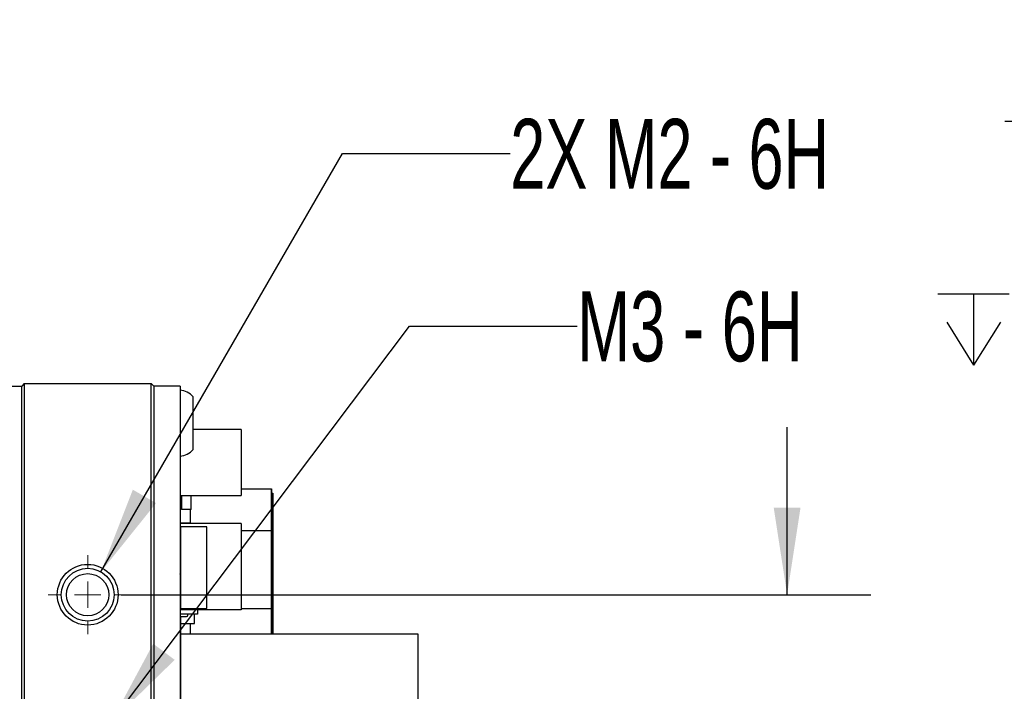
# Paper-space layout 'IX body' of a CAD drawing. Header units: millimetres. Extents: x 5 to 274, y 4 to 211.
# Tile 5 of 21: x 127 to 165, y 64 to 89. Entities that reach past the tile are written whole.
import ezdxf

# ---------------------------------------------------------------- set-up
doc = ezdxf.new("R2010")
doc.units = ezdxf.units.MM
doc.layers.add('DIMENSIONS', color=8, linetype='Continuous')
doc.styles.add('SLDTEXTSTYLE0', font='TXT', dxfattribs={"width": 0.75})
doc.styles.add('SLDTEXTSTYLE5', font='TXT', dxfattribs={"width": 0.675})
doc.styles.add('SLDTEXTSTYLE6', font='TXT', dxfattribs={"width": 0.678571})
doc.dimstyles.new('SLDDIMSTYLE8', dxfattribs={"dimtxt": 2.645833, "dimasz": 3.302, "dimexe": 0, "dimexo": 0.0625, "dimgap": 0.661458, "dimtad": 0, "dimtih": 1, "dimtoh": 1, "dimdec": 0, "dimrnd": 1e-09, "dimzin": 12, "dimdsep": 46, "dimtxsty": 'SLDTEXTSTYLE0', "dimsah": 1, "dimcen": 0.09, "dimadec": 0, "dimazin": 3, "dimtfac": 1, "dimtdec": 0, "dimtmove": 0, "dimatfit": 0, "dimfxl": 1, "dimfrac": 2, "dimtolj": 1, "dimtzin": 12, "dimarcsym": 0})
doc.dimstyles.new('SLDDIMSTYLE9', dxfattribs={"dimtxt": 2.645833, "dimasz": 3.302, "dimexe": 0, "dimexo": 0.0625, "dimgap": 0.661458, "dimtad": 0, "dimtih": 1, "dimtoh": 1, "dimdec": 6, "dimrnd": 1e-09, "dimzin": 12, "dimdsep": 46, "dimtxsty": 'SLDTEXTSTYLE0', "dimsah": 1, "dimcen": 0, "dimadec": 0, "dimazin": 3, "dimtfac": 1, "dimtofl": 0, "dimtmove": 0, "dimatfit": 3, "dimfxl": 1, "dimfrac": 2, "dimtolj": 1, "dimtzin": 12, "dimarcsym": 0})

# ---------------------------------------------------------------- blocks, each defined once
blk = doc.blocks.new('SW_SYMBOL_HOLE_DEPTH')
at = {"layer": 'DIMENSIONS', "color": 0}
for p, q in [((0, 875), (800, 875)), ((400, 875), (400, 75)), ((100, 555), (400, 75)), ((700, 555), (400, 75))]:
    blk.add_line(p, q, dxfattribs=at)
blk = doc.blocks.new('_D_39')
at = {"layer": 'DIMENSIONS'}
for p, q in [((117.593, 105.582), (111.714, 94.125)), ((111.714, 94.125), (118.064, 94.125))]:
    blk.add_line(p, q, dxfattribs=at)
blk.add_solid([(117.593, 105.582), (115.633, 102.876), (116.537, 102.412)], dxfattribs=at)
at = {"layer": 'DIMENSIONS', "xscale": 0.0033796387, "yscale": 0.0033796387, "zscale": 0.0033796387}
blk.add_blockref('SW_SYMBOL_HOLE_DEPTH', (136.801, 92.39), dxfattribs=at)
at = {"layer": 'DIMENSIONS', "attachment_point": 1}
for s, insert, char_height, style in [('4X M2 - 6H', (118.064, 95.434), 2.6458, 'SLDTEXTSTYLE5'), ('3', (141.577, 95.434), 2.646, 'SLDTEXTSTYLE0'), ('MIN', (144.507, 95.434), 2.6458, 'SLDTEXTSTYLE0')]:
    blk.add_mtext(s, dxfattribs=dict(at, insert=insert, char_height=char_height, style=style))
blk = doc.blocks.new('_D_47')
at = {"layer": 'DIMENSIONS'}
for p, q in [((156.542, 67.365), (156.542, 73.715)), ((131.319, 67.365), (159.717, 67.365)), ((131.319, 55.365), (159.717, 55.365)), ((156.542, 55.365), (156.542, 49.015))]:
    blk.add_line(p, q, dxfattribs=at)
for points in [[(156.542, 67.365), (157.05, 70.667), (156.034, 70.667)], [(156.542, 55.365), (156.034, 52.063), (157.05, 52.063)]]:
    blk.add_solid(points, dxfattribs=at)
at = {"layer": 'DIMENSIONS', "insert": (154.587, 62.674), "char_height": 2.6458, "attachment_point": 1, "style": 'SLDTEXTSTYLE0'}
blk.add_mtext('12', dxfattribs=at)
blk = doc.blocks.new('_D_50')
at = {"layer": 'DIMENSIONS'}
for p, q in [((130.549, 68.231), (139.706, 84.091)), ((139.706, 84.091), (146.056, 84.091))]:
    blk.add_line(p, q, dxfattribs=at)
blk.add_solid([(130.549, 68.231), (132.64, 70.837), (131.76, 71.345)], dxfattribs=at)
at = {"layer": 'DIMENSIONS', "xscale": 0.0033796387, "yscale": 0.0033796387, "zscale": 0.0033796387}
blk.add_blockref('SW_SYMBOL_HOLE_DEPTH', (164.792, 82.356), dxfattribs=at)
at = {"layer": 'DIMENSIONS', "attachment_point": 1}
for s, insert, char_height, style in [('2X M2 - 6H', (146.056, 85.4), 2.6458, 'SLDTEXTSTYLE5'), ('3', (169.568, 85.4), 2.646, 'SLDTEXTSTYLE0'), ('MIN', (172.498, 85.4), 2.6458, 'SLDTEXTSTYLE0')]:
    blk.add_mtext(s, dxfattribs=dict(at, insert=insert, char_height=char_height, style=style))
blk = doc.blocks.new('_D_51')
at = {"layer": 'DIMENSIONS'}
for p, q in [((130.952, 62.563), (142.244, 77.549)), ((142.244, 77.549), (148.594, 77.549))]:
    blk.add_line(p, q, dxfattribs=at)
blk.add_solid([(130.952, 62.563), (133.345, 64.895), (132.533, 65.506)], dxfattribs=at)
at = {"layer": 'DIMENSIONS', "xscale": 0.0033796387, "yscale": 0.0033796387, "zscale": 0.0033796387}
blk.add_blockref('SW_SYMBOL_HOLE_DEPTH', (162.254, 75.814), dxfattribs=at)
at = {"layer": 'DIMENSIONS', "attachment_point": 1}
for s, insert, char_height, style in [('M3 - 6H', (148.594, 78.858), 2.6458, 'SLDTEXTSTYLE6'), ('3', (167.03, 78.858), 2.646, 'SLDTEXTSTYLE0'), ('MIN', (169.96, 78.858), 2.6458, 'SLDTEXTSTYLE0')]:
    blk.add_mtext(s, dxfattribs=dict(at, insert=insert, char_height=char_height, style=style))
blk = doc.blocks.new('SW_CENTERMARKSYMBOL_31')
at = {"color": 0, "linetype": 'Continuous', "lineweight": 18}
for p, q in [((0, 1), (0, 1.5)), ((0, 0), (0, 0.5)), ((-1, 0), (-1.5, 0)), ((0, 0), (-0.5, 0)), ((0, 0), (0, -0.5)), ((0, 0), (0.5, 0)), ((1, 0), (1.5, 0)), ((0, -1), (0, -1.5))]:
    blk.add_line(p, q, dxfattribs=at)

psp = doc.layouts.new('IX body')

# ---------------------------------------------------------------- linework, layer by layer
at = {"color": 7, "linetype": 'Continuous', "lineweight": 25}
for p, q in [((127.6491738, 75.3654231), (127.5491738, 75.2654231)), ((127.6491738, 75.3654231), (127.6491738, 74.3654231)), ((127.6491738, 75.3654231), (132.4491738, 75.3654231)), ((132.4491738, 74.3654231), (132.4491738, 75.3654231)), ((132.5491738, 75.2654231), (132.4491738, 75.3654231)), ((126.5491738, 75.2654231), (127.5491738, 75.2654231)), ((127.5491738, 74.3654231), (127.5491738, 75.2654231)), ((132.5491738, 75.2654231), (132.5491738, 74.3654231)), ((133.5491738, 75.2654231), (132.5491738, 75.2654231)), ((133.5491738, 75.2654231), (133.5491738, 74.3654231)), ((134.0491738, 72.8654231), (134.0491738, 74.8654231)), ((127.5491738, 50.3691047), (127.5491738, 74.3654231)), ((127.5491738, 48.3654231), (127.5491738, 74.3654231)), ((127.6491738, 74.3654231), (127.6491738, 50.361992)), ((132.4491738, 48.3654231), (132.4491738, 74.3654231)), ((132.5491738, 74.3654231), (132.5491738, 48.3654231)), ((133.5491738, 74.3654231), (133.5491738, 48.3654231)), ((135.863664, 73.6255167), (134.0491738, 73.6255167)), ((135.863664, 73.6255167), (135.863664, 71.1255065)), ((133.5636635, 71.1255065), (133.5636635, 72.6167519)), ((135.863664, 71.3798459), (137.0136633, 71.3798459)), ((137.0136633, 71.3798459), (137.0136633, 69.8042082)), ((137.0136634, 70.5628459), (137.0136633, 71.3798459)), ((133.5636633, 71.1255065), (133.5636633, 71.0996421)), ((133.6036634, 71.0996421), (133.5636633, 71.0996421)), ((133.5636634, 70.0844118), (133.5636633, 71.0996421)), ((133.5636635, 71.1255065), (135.863664, 71.1255065)), ((133.6036634, 71.1255065), (133.6036634, 70.5904205)), ((133.9636627, 70.5904205), (133.9636627, 71.1255065)), ((137.0136634, 69.7223658), (137.0136634, 71.2159427)), ((137.0136634, 71.2159427), (137.0636634, 71.2159427)), ((137.0636634, 71.2159427), (137.0636634, 69.7223658)), ((137.0636634, 70.4332888), (137.0636634, 71.2159427)), ((133.9636627, 70.5904205), (133.6036634, 70.5904205)), ((133.9436633, 70.0844118), (133.9436633, 70.5904205)), ((137.0136636, 67.7847668), (137.0136634, 70.5628459)), ((137.0636636, 67.7422509), (137.0636634, 70.4332888)), ((133.5536629, 69.8855006), (133.5536629, 69.6955006)), ((133.5636633, 70.0844118), (133.9436633, 70.0844118)), ((133.5636633, 70.0654898), (133.5636633, 70.0844118)), ((133.5636635, 69.9404227), (133.5636635, 70.0654898)), ((135.863664, 70.0654898), (133.5636635, 70.0654898)), ((133.5636635, 69.9404227), (133.5636635, 66.8404238)), ((134.5636641, 69.9404227), (133.5636635, 69.9404227)), ((134.5636641, 66.8404238), (134.5636641, 69.9404227)), ((135.863664, 70.0654898), (135.863664, 66.7855166)), ((135.863664, 69.8042082), (137.0136633, 69.8042082)), ((137.0136633, 69.8042082), (137.0136634, 66.8460708)), ((133.5491738, 69.3904644), (133.5536626, 69.3904644)), ((133.5536626, 69.3904644), (133.5636629, 69.3904644)), ((133.5536626, 69.3904644), (133.5536626, 69.0955006)), ((133.5536629, 69.6955006), (133.5636629, 69.6955006)), ((133.5536629, 69.6055018), (133.5536629, 69.4155018)), ((133.5536629, 69.4155018), (133.5636629, 69.4155018)), ((137.0136634, 66.8885867), (137.0136634, 69.7223658)), ((137.0136634, 69.7223658), (137.0636634, 69.7223658)), ((137.0636634, 69.7223658), (137.0636634, 66.8885867)), ((133.5536629, 69.0955006), (133.5536629, 68.9055006)), ((133.5636629, 69.0955006), (133.5536629, 69.0955006)), ((133.5536629, 69.0955006), (133.5536629, 69.0955006)), ((133.5536629, 69.0955006), (133.5636629, 69.0955006)), ((133.5536626, 68.9055006), (133.5536626, 68.8155018)), ((133.5536626, 68.6255018), (133.5536626, 68.4904644)), ((133.5536629, 68.8155018), (133.5536629, 68.6255018)), ((133.5636629, 68.8155018), (133.5536629, 68.8155018)), ((133.5536629, 68.8155018), (133.5536629, 68.8155018)), ((133.5536629, 68.8155018), (133.5636629, 68.8155018)), ((133.5491738, 68.4904645), (133.5536626, 68.4904645)), ((133.5536626, 68.4904644), (133.5491738, 68.4904644)), ((133.5536626, 68.4904645), (133.5536626, 68.4904644)), ((133.5536626, 68.4904645), (133.5636635, 68.4904645)), ((133.5636635, 68.4904644), (133.5536626, 68.4904644)), ((133.5536626, 68.1404644), (133.5536626, 68.1504644)), ((133.5536626, 68.1404644), (133.5636635, 68.1404644)), ((137.0636635, 67.7755338), (137.0636635, 68.087341)), ((137.0136637, 65.8654209), (137.0136636, 67.7847668)), ((137.0636634, 67.7267131), (137.0636635, 67.7730189)), ((137.0636635, 67.6214793), (137.0636634, 67.5698221)), ((137.0636635, 67.7487823), (137.0636635, 67.7954701)), ((137.0636635, 67.6416377), (137.0636635, 67.5951006)), ((137.0636635, 67.5951006), (137.0636635, 66.988168)), ((137.0636637, 65.8654209), (137.0636636, 67.7422509)), ((137.0636636, 67.2736769), (137.0636636, 67.0432022)), ((133.5636635, 66.8404238), (134.5636641, 66.8404238)), ((133.5636635, 66.7855166), (133.5636635, 66.8404238)), ((133.5636635, 66.6304211), (133.5636635, 66.7855166)), ((135.863664, 66.7855166), (133.5636635, 66.7855166)), ((134.2136648, 66.7855166), (134.2136648, 66.6304211)), ((135.863664, 66.8460707), (137.0136634, 66.8460708)), ((137.0136635, 65.8654209), (137.0136634, 66.8885867)), ((137.0136634, 66.8885867), (137.0636634, 66.8885867)), ((137.0136634, 66.8460708), (137.0136635, 65.8654209)), ((137.0636634, 66.8885867), (137.0636635, 65.8654209)), ((137.0636635, 66.9055375), (137.0636635, 66.9522253)), ((137.0636635, 66.8834683), (137.0636635, 66.9297741)), ((137.0636635, 66.798393), (137.0636635, 66.7518558)), ((137.0636635, 66.7782345), (137.0636635, 66.7265773)), ((134.2136648, 66.6304211), (133.5636635, 66.6304211)), ((133.5636635, 66.550508), (133.5636635, 66.2779225)), ((133.5936636, 66.5405079), (133.7936636, 66.5405079)), ((133.8436636, 66.5905079), (133.8436636, 66.6304211)), ((134.0936635, 66.2779225), (134.0936635, 66.6304211)), ((137.0636635, 66.7518558), (137.0636635, 66.1449233)), ((133.5636635, 66.2779225), (134.0936635, 66.2779225)), ((133.5636636, 66.2779225), (133.5636636, 65.8654209)), ((133.9436635, 65.8654209), (133.9436635, 66.2779225)), ((137.0636635, 66.0622928), (137.0636636, 66.1089805)), ((137.0636635, 66.0402235), (137.0636635, 66.0865293)), ((133.5636635, 65.8654209), (133.5636635, 61.3655362)), ((142.5636633, 65.8654209), (133.5636635, 65.8654209)), ((137.0636635, 65.9349897), (137.0636635, 65.8833325)), ((137.0636636, 65.9551482), (137.0636636, 65.908611)), ((137.0636636, 65.908611), (137.0636636, 65.8654209)), ((142.5636633, 54.8654226), (142.5636633, 65.8654209)), ((133.5536629, 64.1303431), (133.5536629, 63.9403431)), ((133.5536629, 63.9403431), (133.5636629, 63.9403431))]:
    psp.add_line(p, q, dxfattribs=at)
for radius in [1.15, 1, 0.8]:
    psp.add_circle((130.0491738, 67.3654231), radius, dxfattribs=at)
for centre, radius, start, end in [((133.4879263, 74.3679281), 0.75, 41.55407748, 85.31582017), ((133.4879263, 73.3629181), 0.75, 274.68417983, 318.44592252), ((133.5536626, 69.7304645), 0.01, 90, 116.67166496), ((133.5536626, 69.7304644), 0.01, 90, 116.67166496), ((133.5636629, 69.8855006), 0.01, 90, 180), ((133.5636629, 69.8855006), 0.01, 90, 180), ((133.5636629, 69.6055018), 0.01, 90, 180), ((133.5636629, 69.6055018), 0.01, 90, 180), ((133.5636629, 68.9055006), 0.01, 180, 270), ((133.5636629, 68.6255018), 0.01, 180, 270), ((133.5536626, 68.1504644), 0.01, 243.32833504, 270), ((133.5936636, 67.0905079), 0.05, 126.8698663, 152.84748885), ((133.5936636, 66.5905079), 0.05, 207.15251115, 270), ((133.7936636, 66.5905079), 0.05, 270, 359.9999975), ((133.7936636, 66.5905079), 0.05, 285.25947218, 0.0000025), ((133.5636629, 64.1303431), 0.01, 90, 180), ((133.5636629, 64.1303431), 0.01, 90, 180)]:
    psp.add_arc(centre, radius, start, end, dxfattribs=at)
for points, knots in [([(137.0636635, 68.9900139), (137.0636635, 68.9902386), (137.0636635, 68.9913618), (137.0636635, 68.9959969), (137.0636635, 69.0034439), (137.0636635, 69.0108786), (137.0636635, 69.0177257), (137.0636635, 69.0227471), (137.0636635, 69.0284849), (137.0636635, 69.0326553), (137.0636635, 69.0373679), (137.0636635, 69.0407469), (137.0636635, 69.044501), (137.0636635, 69.0471356), (137.0636635, 69.0499832), (137.0636635, 69.0519103), (137.0636635, 69.0538919), (137.0636635, 69.0551396), (137.0636635, 69.0562859), (137.0636635, 69.0570228), (137.0636635, 69.057222), (137.0636635, 69.0570227), (137.0636635, 69.0564267), (137.0636635, 69.0553056), (137.0636635, 69.0537919), (137.0636635, 69.051886), (137.0636635, 69.0494567), (137.0636635, 69.0466337), (137.0636635, 69.0440593), (137.0636635, 69.0404434), (137.0636635, 69.0364277), (137.0636635, 69.0318731), (137.0636635, 69.0269091), (137.0636635, 69.0215324), (137.0636635, 69.0155966), (137.0636635, 69.0092338), (137.0636635, 69.0024395), (137.0636635, 68.9950582), (137.0636635, 68.987227), (137.0636635, 68.9789401), (137.0636635, 68.9700312), (137.0636635, 68.9606444), (137.0636635, 68.9507728), (137.0636635, 68.9402383), (137.0636635, 68.9291941), (137.0636635, 68.9199447), (137.0636635, 68.907853), (137.0636635, 68.8952232), (137.0636635, 68.8818589), (137.0636635, 68.8679318), (137.0636635, 68.8563334), (137.0636635, 68.8412551), (137.0636635, 68.828722), (137.0636635, 68.8124616), (137.0636635, 68.7989726), (137.0636635, 68.7815086), (137.0636635, 68.7634373), (137.0636635, 68.7445585), (137.0636635, 68.7250815), (137.0636635, 68.7090208), (137.0636635, 68.6883639), (137.0636635, 68.6713757), (137.0636635, 68.6495893), (137.0636635, 68.6317246), (137.0636635, 68.6088854), (137.0636635, 68.5902179), (137.0636635, 68.566424), (137.0636635, 68.5366445), (137.0636635, 68.5108227), (137.0636635, 68.4950214)], [0, 0, 0, 0, 0.0011815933, 0.0059080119, 0.0248163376, 0.0437242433, 0.053177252, 0.0720846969, 0.0815376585, 0.1004447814, 0.1098977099, 0.1288046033, 0.1382575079, 0.1571642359, 0.1666171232, 0.1855237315, 0.1949766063, 0.2138831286, 0.2233359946, 0.2422424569, 0.2611488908, 0.2706017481, 0.2895081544, 0.3084145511, 0.3178674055, 0.3367737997, 0.3556801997, 0.3651330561, 0.3840394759, 0.3934923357, 0.4123987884, 0.4313052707, 0.44075814, 0.459664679, 0.4785712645, 0.4880241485, 0.5069308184, 0.5258375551, 0.5352904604, 0.5541973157, 0.5731042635, 0.5825571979, 0.6014643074, 0.6203715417, 0.6298245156, 0.6487319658, 0.6581849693, 0.6770926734, 0.6960005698, 0.7054536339, 0.7243618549, 0.7338149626, 0.7527235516, 0.7621767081, 0.7810857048, 0.7905389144, 0.8094483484, 0.8283580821, 0.8378113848, 0.8567215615, 0.8661749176, 0.8850855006, 0.8945389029, 0.9134498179, 0.9229032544, 0.9418143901, 0.9512678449, 0.9701790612, 1, 1, 1, 1]), ([(137.0636635, 67.5279823), (137.0636635, 67.528516), (137.0636635, 67.531185), (137.0636635, 67.5424364), (137.0636635, 67.5576347), (137.0636635, 67.579678), (137.0636635, 67.6020492), (137.0636635, 67.6248441), (137.0636635, 67.6479453), (137.0636635, 67.6713499), (137.0636635, 67.6951419), (137.0636635, 67.7192103), (137.0636635, 67.743551), (137.0636635, 67.768234), (137.0636635, 67.7931563), (137.0636635, 67.8132817), (137.0636635, 67.8386516), (137.0636635, 67.8591137), (137.0636635, 67.8848757), (137.0636635, 67.9108156), (137.0636635, 67.9369611), (137.0636635, 67.9632357), (137.0636635, 67.9843523), (137.0636635, 68.0108395), (137.0636635, 68.0320957), (137.0636635, 68.0587171), (137.0636635, 68.0800478), (137.0636635, 68.1067194), (137.0636635, 68.1333893), (137.0636635, 68.1600132), (137.0636635, 68.186569), (137.0636635, 68.2077508), (137.0636635, 68.2341126), (137.0636635, 68.2551013), (137.0636635, 68.2811745), (137.0636635, 68.3018947), (137.0636635, 68.327586), (137.0636635, 68.3530583), (137.0636635, 68.3781959), (137.0636635, 68.4030524), (137.0636635, 68.4227054), (137.0636635, 68.4469518), (137.0636635, 68.4708706), (137.0636635, 68.4943194), (137.0636635, 68.5173935), (137.0636635, 68.5355486), (137.0636635, 68.557842), (137.0636635, 68.5797311), (137.0636635, 68.6053262), (137.0636635, 68.6260818), (137.0636635, 68.6463968), (137.0636635, 68.6662709), (137.0636635, 68.689403), (137.0636635, 68.7080784), (137.0636635, 68.7263001), (137.0636635, 68.7440701), (137.0636635, 68.7646713), (137.0636635, 68.7845536), (137.0636635, 68.8037226), (137.0636635, 68.8221861), (137.0636635, 68.8399529), (137.0636635, 68.8570335), (137.0636635, 68.8734393), (137.0636635, 68.8891823), (137.0636635, 68.9042758), (137.0636635, 68.9187319), (137.0636635, 68.9325694), (137.0636635, 68.9457836), (137.0636635, 68.9658086), (137.0636635, 68.9797791), (137.0636635, 68.9900139)], [0, 0, 0, 0, 0.0010764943, 0.005382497, 0.022608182, 0.0312203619, 0.0484461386, 0.0656719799, 0.0742841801, 0.0915101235, 0.1087361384, 0.117348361, 0.1345744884, 0.1518006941, 0.1604129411, 0.1776392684, 0.1862515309, 0.203477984, 0.2120902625, 0.229316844, 0.2465435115, 0.2551558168, 0.2723826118, 0.2809949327, 0.2982218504, 0.3068341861, 0.3240612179, 0.332673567, 0.3499006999, 0.3671278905, 0.3757402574, 0.3929675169, 0.4015798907, 0.4188071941, 0.4274195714, 0.4446468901, 0.4532592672, 0.47048657, 0.4877138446, 0.4963262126, 0.5135534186, 0.5221657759, 0.5393928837, 0.556619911, 0.565232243, 0.5824591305, 0.5910714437, 0.608298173, 0.6255247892, 0.6427512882, 0.651363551, 0.6685898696, 0.685816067, 0.7030421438, 0.711654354, 0.7288802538, 0.7461060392, 0.7633317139, 0.7805572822, 0.7977827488, 0.8150081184, 0.8322333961, 0.8494585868, 0.8666836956, 0.8839087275, 0.901133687, 0.918358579, 0.9355834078, 0.9528081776, 1, 1, 1, 1]), ([(137.0636635, 68.3923098), (137.0636635, 68.3929649), (137.0636635, 68.3962402), (137.0636635, 68.4047233), (137.0636635, 68.4176434), (137.0636635, 68.43287), (137.0636635, 68.4477668), (137.0636635, 68.4598669), (137.0636635, 68.4717056), (137.0636635, 68.4832776), (137.0636635, 68.4944702), (137.0636635, 68.5053666), (137.0636635, 68.5159669), (137.0636635, 68.5261657), (137.0636635, 68.5360628), (137.0636635, 68.5456619), (137.0636635, 68.5567093), (137.0636635, 68.567296), (137.0636635, 68.5757445), (137.0636635, 68.5839211), (137.0636635, 68.5918314), (137.0636635, 68.6009117), (137.0636635, 68.6095953), (137.0636635, 68.6178971), (137.0636635, 68.6258316), (137.0636635, 68.6334131), (137.0636635, 68.6406549), (137.0636635, 68.6475699), (137.0636635, 68.6541702), (137.0636635, 68.6604671), (137.0636635, 68.6664714), (137.0636635, 68.6721929), (137.0636635, 68.6776411), (137.0636635, 68.6828246), (137.0636635, 68.6877514), (137.0636635, 68.6924291), (137.0636635, 68.6983432), (137.0636635, 68.703786), (137.0636635, 68.7087795), (137.0636635, 68.712305), (137.0636635, 68.7156155), (137.0636635, 68.7187152), (137.0636635, 68.7216079), (137.0636635, 68.7251934), (137.0636635, 68.7283782), (137.0636635, 68.7311722), (137.0636635, 68.7330745), (137.0636635, 68.7347853), (137.0636635, 68.7363064), (137.0636635, 68.738083), (137.0636635, 68.7394844), (137.0636635, 68.740513), (137.0636635, 68.741098), (137.0636635, 68.7414966), (137.0636635, 68.7417084), (137.0636635, 68.7417409), (137.0636635, 68.7413967), (137.0636635, 68.7406705), (137.0636635, 68.739933), (137.0636635, 68.7390005), (137.0636635, 68.7378708), (137.0636635, 68.7360976), (137.0636635, 68.7339181), (137.0636635, 68.7313183), (137.0636635, 68.7291533), (137.0636635, 68.726771), (137.0636635, 68.7241576), (137.0636635, 68.7199259), (137.0636635, 68.7159579), (137.0636635, 68.7131221)], [0, 0, 0, 0, 0.00178224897, 0.0089120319, 0.02317666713, 0.03744123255, 0.05170560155, 0.06596966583, 0.0730993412, 0.08736280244, 0.10162580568, 0.10875533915, 0.1230176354, 0.13727947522, 0.14440886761, 0.15867007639, 0.17293090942, 0.18719140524, 0.2014516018, 0.2085808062, 0.22284062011, 0.23710021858, 0.25135962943, 0.26561887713, 0.27987798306, 0.29413696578, 0.30839584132, 0.32265462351, 0.33691332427, 0.35117195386, 0.36543052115, 0.37968903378, 0.39394749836, 0.40820592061, 0.42246430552, 0.43672265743, 0.45098098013, 0.47949996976, 0.49375822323, 0.50801645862, 0.52227467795, 0.53653288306, 0.55079107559, 0.565049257, 0.59356728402, 0.60782543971, 0.62208358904, 0.63634173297, 0.65059987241, 0.66485800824, 0.69337574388, 0.70763387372, 0.72189200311, 0.73615013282, 0.75040826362, 0.76466639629, 0.79318416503, 0.80744230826, 0.82170045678, 0.83595861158, 0.85021677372, 0.86447494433, 0.89299309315, 0.90725129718, 0.9215095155, 0.93576774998, 0.95002600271, 0.96428427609, 1, 1, 1, 1]), ([(137.0636635, 68.7131221), (137.0636635, 68.7129731), (137.0636635, 68.712228), (137.0636635, 68.7090329), (137.0636635, 68.703151), (137.0636635, 68.6958797), (137.0636635, 68.6880542), (137.0636635, 68.681347), (137.0636635, 68.6724), (137.0636635, 68.6647889), (137.0636635, 68.6567204), (137.0636635, 68.648345), (137.0636635, 68.639506), (137.0636635, 68.6301995), (137.0636635, 68.620579), (137.0636635, 68.6104843), (137.0636635, 68.5999115), (137.0636635, 68.5917414), (137.0636635, 68.5805247), (137.0636635, 68.5688201), (137.0636635, 68.556625), (137.0636635, 68.5441005), (137.0636635, 68.5310786), (137.0636635, 68.5175587), (137.0636635, 68.507169), (137.0636635, 68.4965285), (137.0636635, 68.4820054), (137.0636635, 68.4669778), (137.0636635, 68.4514516), (137.0636635, 68.4395584), (137.0636635, 68.4274171), (137.0636635, 68.410899), (137.0636635, 68.3938893), (137.0636635, 68.3764066), (137.0636635, 68.3630617), (137.0636635, 68.3494878), (137.0636635, 68.3356901), (137.0636635, 68.3216746), (137.0636635, 68.3027045), (137.0636635, 68.2833236), (137.0636635, 68.2635782), (137.0636635, 68.2485969), (137.0636635, 68.2334531), (137.0636635, 68.2181587), (137.0636635, 68.2027268), (137.0636635, 68.1871707), (137.0636635, 68.1662803), (137.0636635, 68.1451936), (137.0636635, 68.1239849), (137.0636635, 68.1080321), (137.0636635, 68.0920472), (137.0636635, 68.0760451), (137.0636635, 68.0547047), (137.0636635, 68.0333864), (137.0636635, 68.0121597), (137.0636635, 67.996298), (137.0636635, 67.9805053), (137.0636635, 67.959554), (137.0636635, 67.9387825), (137.0636635, 67.9182391), (137.0636635, 67.897856), (137.0636635, 67.8777248), (137.0636635, 67.8578777), (137.0636635, 67.8382244), (137.0636635, 67.8188676), (137.0636635, 67.7950629), (137.0636635, 67.7763418), (137.0636635, 67.7486813), (137.0636635, 67.7308277), (137.0636635, 67.7174295)], [0, 0, 0, 0, 0.0014767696, 0.0073838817, 0.0310145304, 0.0546452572, 0.0664597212, 0.0900905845, 0.1019050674, 0.1255360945, 0.1373506, 0.149165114, 0.1727964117, 0.1846109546, 0.1964255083, 0.2200571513, 0.2318717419, 0.2436863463, 0.2555009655, 0.2791331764, 0.2909478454, 0.302762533, 0.3263953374, 0.3382100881, 0.3500248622, 0.3618396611, 0.3736544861, 0.3972884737, 0.4091033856, 0.4209183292, 0.432733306, 0.4445483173, 0.468183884, 0.4799990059, 0.4918141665, 0.5036293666, 0.5154446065, 0.5272598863, 0.5390752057, 0.5627132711, 0.5745287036, 0.5863441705, 0.598159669, 0.6099751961, 0.6217907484, 0.6336063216, 0.6454219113, 0.669061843, 0.6808774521, 0.6926930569, 0.704508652, 0.7163242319, 0.7281397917, 0.7517790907, 0.7635945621, 0.7754099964, 0.7872253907, 0.7990407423, 0.8226781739, 0.8344933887, 0.8463085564, 0.8699444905, 0.8817595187, 0.8935745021, 0.9172089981, 0.9290238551, 0.9526573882, 0.9644721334, 1, 1, 1, 1]), ([(137.0636635, 68.4950214), (137.0636635, 68.4943906), (137.0636635, 68.4912361), (137.0636635, 68.4855311), (137.0636635, 68.4778783), (137.0636635, 68.4701803), (137.0636635, 68.4624411), (137.0636635, 68.4546636), (137.0636635, 68.4468512), (137.0636635, 68.4390068), (137.0636635, 68.4311338), (137.0636635, 68.4232351), (137.0636635, 68.4153137), (137.0636635, 68.4073727), (137.0636635, 68.399415), (137.0636635, 68.3914433), (137.0636635, 68.3834606), (137.0636635, 68.3754694), (137.0636635, 68.3674726), (137.0636635, 68.3594726), (137.0636635, 68.3514719), (137.0636635, 68.3434731), (137.0636635, 68.3354784), (137.0636635, 68.3274902), (137.0636635, 68.3195107), (137.0636635, 68.311542), (137.0636635, 68.3035863), (137.0636635, 68.2956456), (137.0636635, 68.2877217), (137.0636635, 68.2798166), (137.0636635, 68.2693037), (137.0636635, 68.2588349), (137.0636635, 68.2484183), (137.0636635, 68.2406336), (137.0636635, 68.2328777), (137.0636635, 68.2251523), (137.0636635, 68.2174588), (137.0636635, 68.2097985), (137.0636635, 68.2021729), (137.0636635, 68.1945833), (137.0636635, 68.1870309), (137.0636635, 68.1795171), (137.0636635, 68.1720429), (137.0636635, 68.1646097), (137.0636635, 68.1572185), (137.0636635, 68.1474209), (137.0636635, 68.1377113), (137.0636635, 68.1280951), (137.0636635, 68.1209305), (137.0636635, 68.1138143), (137.0636635, 68.1067475), (137.0636635, 68.0997311), (137.0636635, 68.0927659), (137.0636635, 68.085853), (137.0636635, 68.0789932), (137.0636635, 68.0699186), (137.0636635, 68.0609534), (137.0636635, 68.052102), (137.0636635, 68.0455211), (137.0636635, 68.0389985), (137.0636635, 68.0325351), (137.0636636, 68.0261317), (137.0636636, 68.019789), (137.0636636, 68.0114141), (137.0636636, 68.0031638), (137.0636636, 67.9950412), (137.0636636, 67.9890159), (137.0636636, 67.9800657), (137.0636636, 67.973291), (137.0636636, 67.9684518)], [0, 0, 0, 0, 0.0034841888, 0.01742159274, 0.03135899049, 0.04529638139, 0.05923376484, 0.07317114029, 0.08710850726, 0.10104586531, 0.11498321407, 0.1289205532, 0.14285788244, 0.15679520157, 0.17073251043, 0.18466980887, 0.19860709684, 0.21254437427, 0.22648164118, 0.2404188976, 0.25435614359, 0.26829337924, 0.28223060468, 0.29616782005, 0.3101050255, 0.32404222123, 0.33797940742, 0.35191658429, 0.36585375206, 0.37979091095, 0.3937280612, 0.42160490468, 0.43554203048, 0.44947914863, 0.46341625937, 0.47735336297, 0.49129045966, 0.50522754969, 0.5191646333, 0.53310171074, 0.54703878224, 0.56097584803, 0.57491290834, 0.58884996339, 0.6027870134, 0.61672405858, 0.64460010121, 0.65853713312, 0.67247416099, 0.68641118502, 0.70034820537, 0.71428522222, 0.72822223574, 0.74215924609, 0.75609625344, 0.77003325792, 0.7979089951, 0.81184599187, 0.82578298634, 0.83971997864, 0.85365696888, 0.8675939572, 0.88153094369, 0.89546792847, 0.92334351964, 0.9372804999, 0.95121747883, 0.96515445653, 1, 1, 1, 1]), ([(137.0636635, 68.087341), (137.0636635, 68.0871841), (137.0636635, 68.0863997), (137.0636635, 68.0844494), (137.0636635, 68.0817403), (137.0636635, 68.079431), (137.0636635, 68.0778225), (137.0636635, 68.0763738), (137.0636635, 68.0751649), (137.0636635, 68.0739549), (137.0636635, 68.0732281), (137.0636635, 68.0727437), (137.0636635, 68.0724212), (137.0636635, 68.0723424), (137.0636635, 68.0725503), (137.0636635, 68.0729627), (137.0636635, 68.0736231), (137.0636635, 68.0744497), (137.0636635, 68.0755268), (137.0636635, 68.0768569), (137.0636635, 68.0783569), (137.0636635, 68.0801133), (137.0636635, 68.0821294), (137.0636635, 68.08432), (137.0636635, 68.0867748), (137.0636635, 68.0894977), (137.0636635, 68.0924012), (137.0636635, 68.0955783), (137.0636635, 68.0990338), (137.0636635, 68.1026771), (137.0636635, 68.1066054), (137.0636635, 68.1108239), (137.0636635, 68.1141346), (137.0636635, 68.1187471), (137.0636635, 68.1236608), (137.0636635, 68.1288806), (137.0636635, 68.1329503), (137.0636635, 68.1371765), (137.0636635, 68.1430226), (137.0636635, 68.1491887), (137.0636635, 68.1556773), (137.0636635, 68.1607059), (137.0636635, 68.1658977), (137.0636635, 68.1712531), (137.0636635, 68.1767723), (137.0636635, 68.1843499), (137.0636635, 68.1922551), (137.0636635, 68.2004776), (137.0636635, 68.2068008), (137.0636635, 68.2132781), (137.0636635, 68.2199058), (137.0636635, 68.2266794), (137.0636635, 68.2335939), (137.0636635, 68.2429944), (137.0636635, 68.2526552), (137.0636635, 68.2625379), (137.0636635, 68.2700523), (137.0636635, 68.2776612), (137.0636635, 68.2853546), (137.0636635, 68.2931228), (137.0636635, 68.3035677), (137.0636635, 68.3141241), (137.0636635, 68.3247425), (137.0636635, 68.3327279), (137.0636635, 68.3407264), (137.0636635, 68.3513984), (137.0636635, 68.3620621), (137.0636635, 68.3766198), (137.0636635, 68.3857807), (137.0636635, 68.3923098)], [0, 0, 0, 0, 0.0029500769, 0.0147507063, 0.0383540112, 0.0619572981, 0.0737579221, 0.0855585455, 0.1091618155, 0.1209624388, 0.1445657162, 0.1563663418, 0.1681669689, 0.1917702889, 0.2035709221, 0.2271743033, 0.2389749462, 0.2507755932, 0.2743791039, 0.2861797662, 0.2979804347, 0.3215841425, 0.3333848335, 0.3451855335, 0.3687895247, 0.3805902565, 0.3923910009, 0.4159953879, 0.4277961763, 0.4395969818, 0.4632019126, 0.4750027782, 0.486803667, 0.4986045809, 0.5222104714, 0.5340114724, 0.5458125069, 0.5576135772, 0.5694146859, 0.5930222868, 0.6048235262, 0.6166248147, 0.6284261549, 0.6402275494, 0.6520290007, 0.663830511, 0.6874415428, 0.69924324, 0.711045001, 0.7228468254, 0.7346487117, 0.7464506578, 0.7582526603, 0.7700547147, 0.7936699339, 0.8054721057, 0.8172743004, 0.8290765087, 0.8408787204, 0.8526809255, 0.8644831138, 0.8880986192, 0.8999006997, 0.9117027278, 0.9235046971, 0.9353066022, 0.9589194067, 0.9707210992, 1, 1, 1, 1]), ([(137.0636636, 67.9684518), (137.0636636, 67.9679723), (137.0636636, 67.9655745), (137.0636636, 67.9612941), (137.0636636, 67.9556539), (137.0636636, 67.9482271), (137.0636636, 67.9409404), (137.0636636, 67.9337976), (137.0636636, 67.9285129), (137.0636636, 67.9233011), (137.0636636, 67.9164501), (137.0636636, 67.9097474), (137.0636636, 67.9031959), (137.0636636, 67.8983586), (137.0636636, 67.8935979), (137.0636636, 67.8889146), (137.0636636, 67.8827738), (137.0636636, 67.8767898), (137.0636636, 67.8709653), (137.0636636, 67.8666772), (137.0636636, 67.8624698), (137.0636636, 67.8569681), (137.0636636, 67.8516297), (137.0636636, 67.8464571), (137.0636636, 67.842661), (137.0636636, 67.837711), (137.0636636, 67.8329292), (137.0636636, 67.8283177), (137.0636636, 67.8249446), (137.0636636, 67.8205616), (137.0636636, 67.8163508), (137.0636636, 67.8123142), (137.0636636, 67.809374), (137.0636636, 67.8055705), (137.0636636, 67.8019427), (137.0636636, 67.7984917), (137.0636636, 67.7959922), (137.0636636, 67.7927779), (137.0636635, 67.7897415), (137.0636635, 67.7868839), (137.0636635, 67.7841455), (137.0636635, 67.7815862), (137.0636635, 67.7792064), (137.0636635, 67.7775112), (137.0636635, 67.7753705), (137.0636635, 67.7734091), (137.0636635, 67.771627), (137.0636635, 67.7699642), (137.0636635, 67.7684801), (137.0636635, 67.7671741), (137.0636635, 67.7659866), (137.0636635, 67.7649765), (137.0636635, 67.7639343), (137.0636635, 67.7632762), (137.0636635, 67.7627928), (137.0636635, 67.7624252), (137.0636635, 67.7622307), (137.0636635, 67.7622019), (137.0636635, 67.7623496), (137.0636635, 67.762666), (137.0636635, 67.7630943), (137.0636635, 67.7636894), (137.0636635, 67.7646392), (137.0636635, 67.7655625), (137.0636635, 67.7669184), (137.0636635, 67.7681622), (137.0636635, 67.7699177), (137.0636635, 67.7721128), (137.0636635, 67.7742876), (137.0636635, 67.7755338)], [0, 0, 0, 0, 0.0028756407, 0.0143784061, 0.0258811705, 0.0373839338, 0.0603907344, 0.0718934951, 0.0833962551, 0.0948990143, 0.1064017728, 0.1294085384, 0.1409112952, 0.1524140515, 0.1639168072, 0.1754195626, 0.1869223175, 0.2099290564, 0.2214318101, 0.2329345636, 0.2444373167, 0.2559400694, 0.2789467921, 0.290449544, 0.3019522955, 0.3134550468, 0.3364617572, 0.3479645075, 0.3594672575, 0.3709700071, 0.3939767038, 0.4054794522, 0.4169822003, 0.4284849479, 0.4514916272, 0.4629943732, 0.4744971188, 0.4859998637, 0.5090065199, 0.5205092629, 0.532012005, 0.5550186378, 0.5665213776, 0.5780241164, 0.5895268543, 0.6125334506, 0.6240361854, 0.6355389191, 0.6585454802, 0.6700482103, 0.6815509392, 0.7045574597, 0.7160601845, 0.7390666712, 0.7505693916, 0.7620721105, 0.785078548, 0.796581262, 0.8195876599, 0.8310903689, 0.842593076, 0.865599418, 0.8771021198, 0.9001084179, 0.9116111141, 0.9346173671, 0.9461200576, 0.9691262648, 1, 1, 1, 1]), ([(137.0636634, 67.6354367), (137.0636634, 67.6538525), (137.0636634, 67.6746451), (137.0636634, 67.7016468), (137.0636634, 67.7070846), (137.0636634, 67.7119285), (137.0636634, 67.7172554), (137.0636634, 67.7248743), (137.0636634, 67.7259081), (137.0636634, 67.7267131)], [0, 0, 0, 0, 0.4988367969, 0.5632177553, 0.59198641, 0.6200337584, 0.6791032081, 0.7501276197, 1, 1, 1, 1]), ([(137.0636634, 67.5698221), (137.0636634, 67.5696286), (137.0636634, 67.5692843), (137.0636634, 67.5743887), (137.0636634, 67.5981251), (137.0636634, 67.620504), (137.0636634, 67.6354367)], [0, 0, 0, 0, 0.1401693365, 0.2493849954, 0.4991360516, 1, 1, 1, 1]), ([(137.0636635, 67.7174295), (137.0636635, 67.716879), (137.0636635, 67.7141261), (137.0636635, 67.7070565), (137.0636635, 67.6985785), (137.0636635, 67.6903152), (137.0636635, 67.6821876), (137.0636635, 67.6742548), (137.0636635, 67.666503), (137.0636635, 67.6588669), (137.0636635, 67.6513971), (137.0636635, 67.6422534), (137.0636635, 67.6350871), (137.0636635, 67.6263029), (137.0636635, 67.6176858), (137.0636635, 67.6092775), (137.0636635, 67.6010166), (137.0636635, 67.5928981), (137.0636635, 67.5849591), (137.0636635, 67.5771476), (137.0636635, 67.56946), (137.0636635, 67.5604236), (137.0636635, 67.5515671), (137.0636635, 67.54433), (137.0636635, 67.537196), (137.0636635, 67.5301628), (137.0636635, 67.5218784), (137.0636635, 67.5137438), (137.0636635, 67.5057541), (137.0636635, 67.4979045), (137.0636635, 67.4901911), (137.0636635, 67.4826101), (137.0636635, 67.4751581), (137.0636635, 67.467832), (137.0636635, 67.4606292), (137.0636635, 67.4535469), (137.0636635, 67.4465832), (137.0636635, 67.4397359), (137.0636635, 67.4330032), (137.0636635, 67.4263837), (137.0636635, 67.4198758), (137.0636635, 67.4134785), (137.0636635, 67.4071907), (137.0636635, 67.4010115), (137.0636635, 67.3949403), (137.0636635, 67.3889765), (137.0636635, 67.3831198), (137.0636635, 67.3773698), (137.0636635, 67.3698455), (137.0636635, 67.3625346), (137.0636635, 67.3554383), (137.0636635, 67.350224), (137.0636635, 67.3451182), (137.0636635, 67.3401215), (137.0636635, 67.3352349), (137.0636635, 67.3304596), (137.0636636, 67.3257967), (137.0636636, 67.3212477), (137.0636636, 67.3168141), (137.0636636, 67.3124976), (137.0636636, 67.3083002), (137.0636636, 67.3042239), (137.0636636, 67.2989536), (137.0636636, 67.2939351), (137.0636636, 67.2891806), (137.0636636, 67.2857488), (137.0636636, 67.2824595), (137.0636636, 67.27832), (137.0636636, 67.2755205), (137.0636636, 67.2736769)], [0, 0, 0, 0, 0.0019514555, 0.0097578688, 0.0253736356, 0.0331798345, 0.0409859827, 0.0566000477, 0.0644060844, 0.0722120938, 0.0878252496, 0.0956311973, 0.1112439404, 0.1190498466, 0.1346623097, 0.150274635, 0.1580804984, 0.1736926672, 0.1893047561, 0.1971105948, 0.2127225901, 0.2283345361, 0.243946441, 0.2595583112, 0.2673641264, 0.2829759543, 0.298587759, 0.3141995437, 0.3298113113, 0.3454230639, 0.3610348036, 0.3766465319, 0.3922582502, 0.4078699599, 0.4234816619, 0.4390933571, 0.4547050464, 0.4703167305, 0.48592841, 0.5015400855, 0.5171517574, 0.5327634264, 0.5483750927, 0.5639867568, 0.579598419, 0.5952100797, 0.6108217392, 0.6264333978, 0.6420450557, 0.6732689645, 0.6888806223, 0.7044922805, 0.7201039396, 0.7357155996, 0.751327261, 0.7669389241, 0.782550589, 0.7981622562, 0.8137739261, 0.8293855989, 0.8449972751, 0.8606089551, 0.8762206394, 0.9074448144, 0.9230565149, 0.938668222, 0.9542799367, 0.9698916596, 1, 1, 1, 1]), ([(137.0636636, 67.0432022), (137.0636636, 67.0433869), (137.0636636, 67.0443104), (137.0636636, 67.0482178), (137.0636636, 67.0535635), (137.0636636, 67.0598667), (137.0636636, 67.0646919), (137.0636636, 67.069616), (137.0636636, 67.0746405), (137.0636636, 67.0797666), (137.0636636, 67.0849956), (137.0636636, 67.0903288), (137.0636636, 67.0957676), (137.0636636, 67.1013134), (137.0636636, 67.1069677), (137.0636635, 67.1127318), (137.0636635, 67.1186073), (137.0636635, 67.1245956), (137.0636635, 67.1306984), (137.0636635, 67.1369172), (137.0636635, 67.1432535), (137.0636635, 67.1497091), (137.0636635, 67.1562855), (137.0636635, 67.1629845), (137.0636635, 67.1698079), (137.0636635, 67.1767572), (137.0636635, 67.1826549), (137.0636635, 67.1886335), (137.0636635, 67.1946938), (137.0636635, 67.2020986), (137.0636635, 67.2096376), (137.0636635, 67.2173128), (137.0636635, 67.2238239), (137.0636635, 67.2304225), (137.0636635, 67.2371093), (137.0636635, 67.2452765), (137.0636635, 67.2522034), (137.0636635, 67.259222), (137.0636635, 67.2663333), (137.0636635, 67.2750168), (137.0636635, 67.2823798), (137.0636635, 67.2898391), (137.0636635, 67.2973954), (137.0636635, 67.3050826), (137.0636635, 67.3128692), (137.0636635, 67.320756), (137.0636635, 67.3287779), (137.0636635, 67.3369022), (137.0636635, 67.3434842), (137.0636635, 67.3518159), (137.0636635, 67.3602525), (137.0636635, 67.3688305), (137.0636635, 67.3775154), (137.0636635, 67.3845495), (137.0636635, 67.3934506), (137.0636635, 67.4024608), (137.0636635, 67.4116176), (137.0636635, 67.4208851), (137.0636635, 67.4283881), (137.0636635, 67.4378785), (137.0636635, 67.4455606), (137.0636635, 67.4552757), (137.0636635, 67.4631382), (137.0636635, 67.4730794), (137.0636635, 67.4811232), (137.0636635, 67.4912906), (137.0636635, 67.4995178), (137.0636635, 67.5123612), (137.0636635, 67.5212325), (137.0636635, 67.5279823)], [0, 0, 0, 0, 0.0020932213, 0.0104661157, 0.0439582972, 0.0607041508, 0.0774500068, 0.0941958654, 0.1109417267, 0.1276875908, 0.1444334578, 0.1611793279, 0.1779252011, 0.1946710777, 0.2114169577, 0.2281628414, 0.2449087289, 0.2616546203, 0.2784005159, 0.2951464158, 0.3118923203, 0.3286382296, 0.3453841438, 0.3621300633, 0.3788759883, 0.395621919, 0.4123678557, 0.420740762, 0.4374867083, 0.4542326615, 0.4709786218, 0.4877245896, 0.5044705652, 0.5128434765, 0.5295894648, 0.5463354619, 0.5630814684, 0.5714543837, 0.5882004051, 0.6049464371, 0.6216924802, 0.6300654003, 0.6468114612, 0.6635575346, 0.6719304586, 0.6886765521, 0.7054226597, 0.7137955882, 0.7305417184, 0.7389146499, 0.7556608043, 0.7724069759, 0.7807799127, 0.7975261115, 0.8058990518, 0.8226452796, 0.8393915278, 0.8477644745, 0.8645107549, 0.8728837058, 0.8896300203, 0.8980029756, 0.9147493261, 0.9231222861, 0.9398686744, 0.9482416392, 0.9649880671, 0.9733610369, 1, 1, 1, 1]), ([(137.0636635, 66.792192), (137.0636635, 66.8106077), (137.0636635, 66.8314003), (137.0636635, 66.858402), (137.0636635, 66.8638398), (137.0636635, 66.8686837), (137.0636635, 66.8740106), (137.0636635, 66.8816296), (137.0636635, 66.8826633), (137.0636635, 66.8834683)], [0, 0, 0, 0, 0.4988367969, 0.5632177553, 0.59198641, 0.6200337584, 0.6791032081, 0.7501276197, 1, 1, 1, 1]), ([(137.0636635, 66.7265773), (137.0636635, 66.7263838), (137.0636635, 66.7260395), (137.0636635, 66.7311439), (137.0636635, 66.7548803), (137.0636635, 66.7772592), (137.0636635, 66.792192)], [0, 0, 0, 0, 0.14016933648, 0.24938499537, 0.49913605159, 1, 1, 1, 1]), ([(137.0636635, 65.9489472), (137.0636635, 65.967363), (137.0636635, 65.9881555), (137.0636635, 66.0151572), (137.0636635, 66.0205951), (137.0636635, 66.025439), (137.0636635, 66.0307658), (137.0636635, 66.0383848), (137.0636635, 66.0394185), (137.0636635, 66.0402235)], [0, 0, 0, 0, 0.4988367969, 0.5632177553, 0.5919864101, 0.6200337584, 0.6791032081, 0.7501276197, 1, 1, 1, 1]), ([(137.0636635, 65.8833325), (137.0636635, 65.883139), (137.0636635, 65.8827947), (137.0636635, 65.8878991), (137.0636635, 65.9116356), (137.0636635, 65.9340144), (137.0636635, 65.9489472)], [0, 0, 0, 0, 0.14016933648, 0.24938499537, 0.49913605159, 1, 1, 1, 1])]:
    psp.add_open_spline(points, degree=3, knots=knots, dxfattribs=at)

# ---------------------------------------------------------------- block references
at = {"color": 7, "linetype": 'Continuous', "lineweight": 0}
psp.add_blockref('SW_CENTERMARKSYMBOL_31', (130.0491738, 67.3654231), dxfattribs=at)

# ---------------------------------------------------------------- dimensions: what is measured, and where the dimension line sits
at = {"layer": 'DIMENSIONS'}
for p1, p2, text, picture, middle in [((118.5056614, 107.3616016), (117.5926863, 105.582142), '4X M2 - 6H {\\fGDT;x} 3\\P', '_D_39', (134.6038083, 94.1249233)), ((129.5491738, 66.4993977), (130.5491738, 68.2314485), '2X M2 - 6H {\\fGDT;x} 3\\P', '_D_50', (162.5950905, 84.0910031)), ((129.1464929, 60.1674385), (130.9518548, 62.5634077), 'M3 - 6H {\\fGDT;x} 3\\P', '_D_51', (162.5950905, 77.5493175))]:
    dim = psp.add_diameter_dim_2p(p1=p1, p2=p2, text=text, dimstyle='SLDDIMSTYLE9', override={"dimpost": '<>'}, dxfattribs=at)
    dim.commit()
    dim.dimension.update_dxf_attribs({"geometry": picture, "text_midpoint": middle, "dimtype": 163})
dim = psp.add_linear_dim(base=(156.5415511, 55.3654231), p1=(130.0491738, 67.3654231), p2=(130.0491738, 55.3654231), angle=90, dimstyle='SLDDIMSTYLE8', dxfattribs=at)
dim.commit()
dim.dimension.update_dxf_attribs({"geometry": '_D_47', "text_midpoint": (156.5415511, 61.3654231), "dimtype": 160})

doc.saveas('drawing.dxf')
